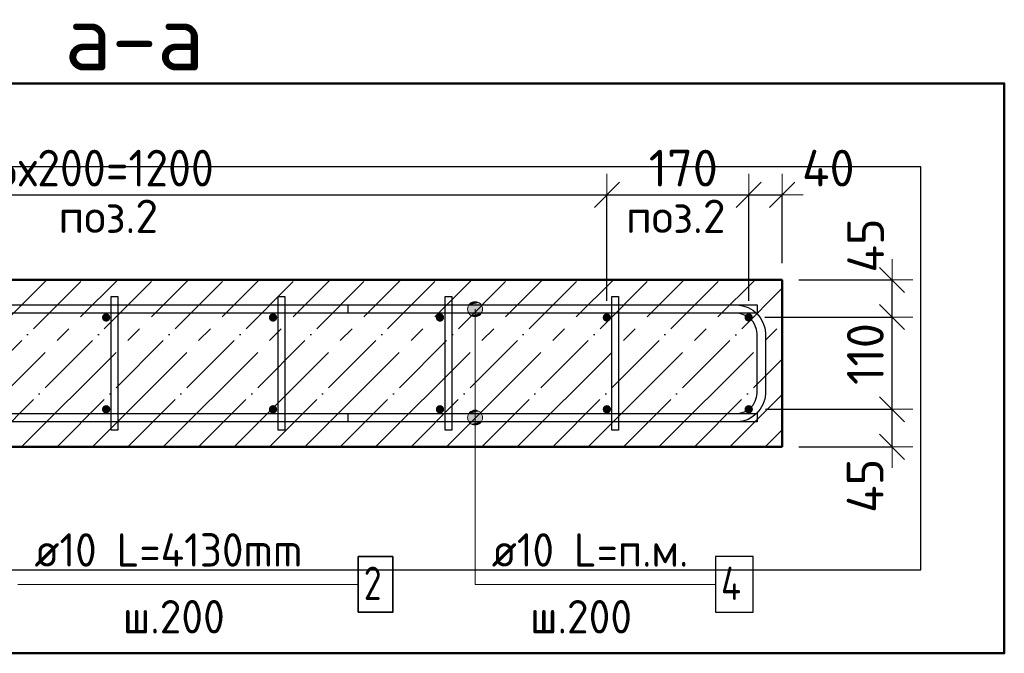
# Model space of a CAD drawing. Header units: millimetres. Extents: x -30645 to 44626, y 46540 to 77351.
# Tile 33 of 84: x -17458 to -16278, y 50088 to 50847. Entities that reach past the tile are written whole.
import ezdxf

# ---------------------------------------------------------------- set-up
doc = ezdxf.new("R2010")
doc.units = ezdxf.units.MM
doc.header["$PDMODE"] = 65
doc.linetypes.add('______11', pattern=[100, 80, -10, 0, -10])
doc.linetypes.add('______5', pattern=[220, 160, -20, 20, -20])
for name, color, linetype, lineweight in [('Standard', 7, 'Continuous', 25), ('Арм.стержн. Арматура края', 96, 'Continuous', 35), ('Арм.стержн. вертикальными 1', 22, 'Continuous', 35), ('Арм.стержн.горизонт. 1', 180, 'Continuous', 35), ('Размерная линия_ общее', 7, 'Continuous', 13)]:
    doc.layers.add(name, color=color, linetype=linetype, lineweight=lineweight)
doc.layers.add('Арм.стержн.Стяжки', color=7, linetype='Continuous', lineweight=35, true_color=0x501e0f)
doc.styles.add('ISOCPEUR', font='ISOCPEUR')
doc.dimstyles.new('DIMSTYLE_3', dxfattribs={"dimtxt": 44, "dimasz": 50, "dimexe": 0, "dimexo": 0, "dimgap": 22, "dimtad": 2, "dimdec": 0, "dimrnd": 5, "dimzin": 12, "dimdsep": 46, "dimtxsty": 'ISOCPEUR', "dimblk1": 'ALL_ML_STRICH', "dimblk2": 'ALL_ML_STRICH', "dimsah": 1, "dimcen": 0, "dimclrd": 7, "dimclre": 256, "dimclrt": 7, "dimadec": 0, "dimazin": 0, "dimtfac": 1, "dimtdec": 0, "dimtix": 1, "dimtmove": 2, "dimatfit": 3, "dimfxl": 0, "dimtzin": 0, "dimlwd": 0, "dimlwe": -3, "dimarcsym": 0})
doc.dimstyles.new('DIMSTYLE_8', dxfattribs={"dimtxt": 44, "dimasz": 50, "dimexe": 0, "dimexo": 0, "dimgap": 22, "dimtad": 2, "dimdec": 0, "dimrnd": 5, "dimzin": 12, "dimdsep": 46, "dimtxsty": 'ISOCPEUR', "dimblk1": 'ALL_ML_STRICH', "dimblk2": 'ALL_ML_STRICH', "dimsah": 1, "dimcen": 0, "dimclrd": 7, "dimclre": 256, "dimclrt": 7, "dimadec": 0, "dimazin": 0, "dimtfac": 1, "dimtdec": 0, "dimtix": 1, "dimtmove": 2, "dimatfit": 3, "dimfxl": 0, "dimtvp": 1.2, "dimtzin": 0, "dimlwd": 0, "dimlwe": -3, "dimarcsym": 0})

# ---------------------------------------------------------------- blocks, each defined once
blk = doc.blocks.new('ALL_ML_STRICH')
at = {"color": 0, "linetype": 'ByBlock', "lineweight": -2}
for p, q in [((0, -0.5), (0, 0.5)), ((-0.3, -0.3), (0.3, 0.3)), ((-1, 0), (0.5, 0))]:
    blk.add_line(p, q, dxfattribs=at)
blk = doc.blocks.new('*D127')
at = {"layer": 'DEFPOINTS', "color": 7, "linetype": 'Continuous', "lineweight": 13, "transparency": 33554687}
for p in [(-16584.3, 50380.4), (-16544.3, 50335.4), (-16412.6, 50335.4)]:
    blk.add_point(p, dxfattribs=at)
at = {"layer": 'Размерная линия_ общее', "color": 253, "linetype": 'Continuous', "lineweight": -2, "true_color": 0xa0a0a0, "transparency": 33554687}
for p, q in [((-16564.3, 50380.4), (-16412.6, 50380.4)), ((-16524.3, 50335.4), (-16412.6, 50335.4))]:
    blk.add_line(p, q, dxfattribs=at)
at = {"layer": 'Размерная линия_ общее', "color": 7, "linetype": 'Continuous', "lineweight": -2, "transparency": 33554687}
blk.add_line((-16412.6, 50335.4), (-16412.6, 50380.4), dxfattribs=at)
at = {"layer": 'Размерная линия_ общее', "color": 7, "linetype": 'Continuous', "lineweight": 13, "transparency": 33554687, "xscale": 50, "yscale": 50, "zscale": 50}
for p, rotation in [((-16412.6, 50380.4), 90), ((-16412.6, 50335.4), 270)]:
    blk.add_blockref('ALL_ML_STRICH', p, dxfattribs=dict(at, rotation=rotation))
at = {"layer": 'Размерная линия_ общее', "color": 7, "linetype": 'Continuous', "lineweight": 13, "transparency": 33554687, "insert": (-16444.9, 50288.7), "char_height": 44, "width": 88, "attachment_point": 5, "rotation": 90, "style": 'ISOCPEUR'}
blk.add_mtext('\\A1;{45}', dxfattribs=at)
blk = doc.blocks.new('*D128')
at = {"layer": 'DEFPOINTS', "color": 7, "linetype": 'Continuous', "lineweight": 13, "transparency": 33554687}
for p in [(-16585.1, 50490.9), (-16584.3, 50380.4), (-16412.6, 50380.4)]:
    blk.add_point(p, dxfattribs=at)
at = {"layer": 'Размерная линия_ общее', "color": 253, "linetype": 'Continuous', "lineweight": -2, "true_color": 0xa0a0a0, "transparency": 33554687}
for p, q in [((-16565.1, 50490.9), (-16412.6, 50490.9)), ((-16564.3, 50380.4), (-16412.6, 50380.4))]:
    blk.add_line(p, q, dxfattribs=at)
at = {"layer": 'Размерная линия_ общее', "color": 7, "linetype": 'Continuous', "lineweight": -2, "transparency": 33554687}
blk.add_line((-16412.6, 50380.4), (-16412.6, 50490.9), dxfattribs=at)
at = {"layer": 'Размерная линия_ общее', "color": 7, "linetype": 'Continuous', "lineweight": 13, "transparency": 33554687, "xscale": 50, "yscale": 50, "zscale": 50}
for p, rotation in [((-16412.6, 50490.9), 90), ((-16412.6, 50380.4), 270)]:
    blk.add_blockref('ALL_ML_STRICH', p, dxfattribs=dict(at, rotation=rotation))
at = {"layer": 'Размерная линия_ общее', "color": 7, "linetype": 'Continuous', "lineweight": 13, "transparency": 33554687, "insert": (-16444.6, 50446.6), "char_height": 44, "width": 132, "attachment_point": 5, "rotation": 90, "style": 'ISOCPEUR'}
blk.add_mtext('\\A1;{110}', dxfattribs=at)
blk = doc.blocks.new('*D129')
at = {"layer": 'DEFPOINTS', "color": 7, "linetype": 'Continuous', "lineweight": 13, "transparency": 33554687}
for p in [(-16544.3, 50535.4), (-16585.1, 50490.9), (-16412.6, 50490.9)]:
    blk.add_point(p, dxfattribs=at)
at = {"layer": 'Размерная линия_ общее', "color": 253, "linetype": 'Continuous', "lineweight": -2, "true_color": 0xa0a0a0, "transparency": 33554687}
for p, q in [((-16524.3, 50535.4), (-16412.6, 50535.4)), ((-16565.1, 50490.9), (-16412.6, 50490.9))]:
    blk.add_line(p, q, dxfattribs=at)
at = {"layer": 'Размерная линия_ общее', "color": 7, "linetype": 'Continuous', "lineweight": -2, "transparency": 33554687}
blk.add_line((-16412.6, 50490.9), (-16412.6, 50535.4), dxfattribs=at)
at = {"layer": 'Размерная линия_ общее', "color": 7, "linetype": 'Continuous', "lineweight": 13, "transparency": 33554687, "xscale": 50, "yscale": 50, "zscale": 50}
for p, rotation in [((-16412.6, 50535.4), 90), ((-16412.6, 50490.9), 270)]:
    blk.add_blockref('ALL_ML_STRICH', p, dxfattribs=dict(at, rotation=rotation))
at = {"layer": 'Размерная линия_ общее', "color": 7, "linetype": 'Continuous', "lineweight": 13, "transparency": 33554687, "insert": (-16444.3, 50576.6), "char_height": 44, "width": 88, "attachment_point": 5, "rotation": 90, "style": 'ISOCPEUR'}
blk.add_mtext('\\A1;{45}', dxfattribs=at)
blk = doc.blocks.new('*D133')
at = {"layer": 'DEFPOINTS', "color": 7, "linetype": 'Continuous', "lineweight": 13, "transparency": 33554687}
for p in [(-17954.3, 50637.3), (-17954.3, 50490.4), (-16754.3, 50490.4)]:
    blk.add_point(p, dxfattribs=at)
at = {"layer": 'Размерная линия_ общее', "color": 253, "linetype": 'Continuous', "lineweight": -2, "true_color": 0xa0a0a0, "transparency": 33554687}
for p, q in [((-17954.3, 50510.4), (-17954.3, 50637.3)), ((-16754.3, 50510.4), (-16754.3, 50637.3))]:
    blk.add_line(p, q, dxfattribs=at)
at = {"layer": 'Размерная линия_ общее', "color": 7, "linetype": 'Continuous', "lineweight": -2, "transparency": 33554687}
blk.add_line((-17954.3, 50637.3), (-16754.3, 50637.3), dxfattribs=at)
at = {"layer": 'Размерная линия_ общее', "color": 7, "linetype": 'Continuous', "lineweight": 13, "transparency": 33554687, "xscale": 50, "yscale": 50, "zscale": 50, "rotation": 180}
blk.add_blockref('ALL_ML_STRICH', (-17954.3, 50637.3), dxfattribs=at)
at = {"layer": 'Размерная линия_ общее', "color": 7, "linetype": 'Continuous', "lineweight": 13, "transparency": 33554687, "xscale": 50, "yscale": 50, "zscale": 50}
blk.add_blockref('ALL_ML_STRICH', (-16754.3, 50637.3), dxfattribs=at)
at = {"layer": 'Размерная линия_ общее', "color": 7, "linetype": 'Continuous', "lineweight": 13, "transparency": 33554687, "insert": (-17488.3, 50691.3), "char_height": 44, "width": 2.2, "attachment_point": 1, "line_spacing_factor": 0.60241, "style": 'ISOCPEUR'}
blk.add_mtext('\\W0.91;6х200=1200', dxfattribs=at)
blk = doc.blocks.new('*D134')
at = {"layer": 'DEFPOINTS', "color": 7, "linetype": 'Continuous', "lineweight": 13, "transparency": 33554687}
for p in [(-16754.3, 50637.3), (-16754.3, 50490.4), (-16584.3, 50490.4)]:
    blk.add_point(p, dxfattribs=at)
at = {"layer": 'Размерная линия_ общее', "color": 253, "linetype": 'Continuous', "lineweight": -2, "true_color": 0xa0a0a0, "transparency": 33554687}
for p, q in [((-16754.3, 50510.4), (-16754.3, 50637.3)), ((-16584.3, 50510.4), (-16584.3, 50637.3))]:
    blk.add_line(p, q, dxfattribs=at)
at = {"layer": 'Размерная линия_ общее', "color": 7, "linetype": 'Continuous', "lineweight": -2, "transparency": 33554687}
blk.add_line((-16754.3, 50637.3), (-16584.3, 50637.3), dxfattribs=at)
at = {"layer": 'Размерная линия_ общее', "color": 7, "linetype": 'Continuous', "lineweight": 13, "transparency": 33554687, "xscale": 50, "yscale": 50, "zscale": 50, "rotation": 180}
blk.add_blockref('ALL_ML_STRICH', (-16754.3, 50637.3), dxfattribs=at)
at = {"layer": 'Размерная линия_ общее', "color": 7, "linetype": 'Continuous', "lineweight": 13, "transparency": 33554687, "xscale": 50, "yscale": 50, "zscale": 50}
blk.add_blockref('ALL_ML_STRICH', (-16584.3, 50637.3), dxfattribs=at)
at = {"layer": 'Размерная линия_ общее', "color": 7, "linetype": 'Continuous', "lineweight": 13, "transparency": 33554687, "insert": (-16662.7, 50669.3), "char_height": 44, "width": 132, "attachment_point": 5, "style": 'ISOCPEUR'}
blk.add_mtext('\\A1;{170}', dxfattribs=at)
blk = doc.blocks.new('*D135')
at = {"layer": 'DEFPOINTS', "color": 7, "linetype": 'Continuous', "lineweight": 13, "transparency": 33554687}
for p in [(-16584.3, 50637.3), (-16544.3, 50535.4), (-16584.3, 50490.4)]:
    blk.add_point(p, dxfattribs=at)
at = {"layer": 'Размерная линия_ общее', "color": 253, "linetype": 'Continuous', "lineweight": -2, "true_color": 0xa0a0a0, "transparency": 33554687}
for p, q in [((-16584.3, 50510.4), (-16584.3, 50637.3)), ((-16544.3, 50555.4), (-16544.3, 50637.3))]:
    blk.add_line(p, q, dxfattribs=at)
at = {"layer": 'Размерная линия_ общее', "color": 7, "linetype": 'Continuous', "lineweight": -2, "transparency": 33554687}
blk.add_line((-16584.3, 50637.3), (-16544.3, 50637.3), dxfattribs=at)
at = {"layer": 'Размерная линия_ общее', "color": 7, "linetype": 'Continuous', "lineweight": 13, "transparency": 33554687, "xscale": 50, "yscale": 50, "zscale": 50, "rotation": 180}
blk.add_blockref('ALL_ML_STRICH', (-16584.3, 50637.3), dxfattribs=at)
at = {"layer": 'Размерная линия_ общее', "color": 7, "linetype": 'Continuous', "lineweight": 13, "transparency": 33554687, "xscale": 50, "yscale": 50, "zscale": 50}
blk.add_blockref('ALL_ML_STRICH', (-16544.3, 50637.3), dxfattribs=at)
at = {"layer": 'Размерная линия_ общее', "color": 7, "linetype": 'Continuous', "lineweight": 13, "transparency": 33554687, "insert": (-16489, 50669.3), "char_height": 44, "width": 88, "attachment_point": 5, "style": 'ISOCPEUR'}
blk.add_mtext('\\A1;{40}', dxfattribs=at)

msp = doc.modelspace()

# ---------------------------------------------------------------- hatches: boundary and pattern name
at = {"layer": 'Арм.стержн. вертикальными 1', "linetype": 'Continuous', "lineweight": 50, "transparency": 33554687}
for points in [[(-17349.3, 50490.4), (-17349.7, 50492.3), (-17350.8, 50493.9), (-17352.4, 50495), (-17354.3, 50495.4), (-17356.2, 50495), (-17357.9, 50493.9), (-17359, 50492.3), (-17359.3, 50490.4), (-17359, 50488.4), (-17357.9, 50486.8), (-17356.2, 50485.7), (-17354.3, 50485.4), (-17352.4, 50485.7), (-17350.8, 50486.8), (-17349.7, 50488.4)], [(-17149.3, 50490.4), (-17149.7, 50492.3), (-17150.8, 50493.9), (-17152.4, 50495), (-17154.3, 50495.4), (-17156.2, 50495), (-17157.9, 50493.9), (-17159, 50492.3), (-17159.3, 50490.4), (-17159, 50488.4), (-17157.9, 50486.8), (-17156.2, 50485.7), (-17154.3, 50485.4), (-17152.4, 50485.7), (-17150.8, 50486.8), (-17149.7, 50488.4)], [(-16949.3, 50490.4), (-16949.7, 50492.3), (-16950.8, 50493.9), (-16952.4, 50495), (-16954.3, 50495.4), (-16956.2, 50495), (-16957.9, 50493.9), (-16959, 50492.3), (-16959.3, 50490.4), (-16959, 50488.4), (-16957.9, 50486.8), (-16956.2, 50485.7), (-16954.3, 50485.4), (-16952.4, 50485.7), (-16950.8, 50486.8), (-16949.7, 50488.4)], [(-16749.3, 50490.4), (-16749.7, 50492.3), (-16750.8, 50493.9), (-16752.4, 50495), (-16754.3, 50495.4), (-16756.2, 50495), (-16757.9, 50493.9), (-16759, 50492.3), (-16759.3, 50490.4), (-16759, 50488.4), (-16757.9, 50486.8), (-16756.2, 50485.7), (-16754.3, 50485.4), (-16752.4, 50485.7), (-16750.8, 50486.8), (-16749.7, 50488.4)], [(-16579.3, 50490.4), (-16579.7, 50492.3), (-16580.8, 50493.9), (-16582.4, 50495), (-16584.3, 50495.4), (-16586.2, 50495), (-16587.9, 50493.9), (-16589, 50492.3), (-16589.3, 50490.4), (-16589, 50488.4), (-16587.9, 50486.8), (-16586.2, 50485.7), (-16584.3, 50485.4), (-16582.4, 50485.7), (-16580.8, 50486.8), (-16579.7, 50488.4)], [(-17349.3, 50380.4), (-17349.7, 50382.3), (-17350.8, 50383.9), (-17352.4, 50385), (-17354.3, 50385.4), (-17356.2, 50385), (-17357.9, 50383.9), (-17359, 50382.3), (-17359.3, 50380.4), (-17359, 50378.4), (-17357.9, 50376.8), (-17356.2, 50375.7), (-17354.3, 50375.4), (-17352.4, 50375.7), (-17350.8, 50376.8), (-17349.7, 50378.4)], [(-17149.3, 50380.4), (-17149.7, 50382.3), (-17150.8, 50383.9), (-17152.4, 50385), (-17154.3, 50385.4), (-17156.2, 50385), (-17157.9, 50383.9), (-17159, 50382.3), (-17159.3, 50380.4), (-17159, 50378.4), (-17157.9, 50376.8), (-17156.2, 50375.7), (-17154.3, 50375.4), (-17152.4, 50375.7), (-17150.8, 50376.8), (-17149.7, 50378.4)], [(-16949.3, 50380.4), (-16949.7, 50382.3), (-16950.8, 50383.9), (-16952.4, 50385), (-16954.3, 50385.4), (-16956.2, 50385), (-16957.9, 50383.9), (-16959, 50382.3), (-16959.3, 50380.4), (-16959, 50378.4), (-16957.9, 50376.8), (-16956.2, 50375.7), (-16954.3, 50375.4), (-16952.4, 50375.7), (-16950.8, 50376.8), (-16949.7, 50378.4)], [(-16749.3, 50380.4), (-16749.7, 50382.3), (-16750.8, 50383.9), (-16752.4, 50385), (-16754.3, 50385.4), (-16756.2, 50385), (-16757.9, 50383.9), (-16759, 50382.3), (-16759.3, 50380.4), (-16759, 50378.4), (-16757.9, 50376.8), (-16756.2, 50375.7), (-16754.3, 50375.4), (-16752.4, 50375.7), (-16750.8, 50376.8), (-16749.7, 50378.4)], [(-16579.3, 50380.4), (-16579.7, 50382.3), (-16580.8, 50383.9), (-16582.4, 50385), (-16584.3, 50385.4), (-16586.2, 50385), (-16587.9, 50383.9), (-16589, 50382.3), (-16589.3, 50380.4), (-16589, 50378.4), (-16587.9, 50376.8), (-16586.2, 50375.7), (-16584.3, 50375.4), (-16582.4, 50375.7), (-16580.8, 50376.8), (-16579.7, 50378.4)]]:
    msp.add_hatch(color=4, dxfattribs=at).paths.add_polyline_path(points)
at = {"layer": 'Арм.стержн.горизонт. 1', "linetype": 'Continuous', "lineweight": 13, "transparency": 33554687}
for points in [[(-16916.8, 50508.1), (-16907.8, 50508.1), (-16912.3, 50509.4)], [(-16916.8, 50508.1), (-16907.8, 50508.1), (-16912.3, 50509.4)], [(-16916.8, 50508.1), (-16907.8, 50508.1), (-16912.3, 50509.4)], [(-16921.3, 50500.4), (-16903.3, 50500.4), (-16904.5, 50504.9)], [(-16921.3, 50500.4), (-16904.5, 50504.9), (-16920, 50504.9)], [(-16921.3, 50500.4), (-16903.3, 50500.4), (-16904.5, 50504.9)], [(-16921.3, 50500.4), (-16904.5, 50504.9), (-16920, 50504.9)], [(-16921.3, 50500.4), (-16903.3, 50500.4), (-16904.5, 50504.9)], [(-16921.3, 50500.4), (-16904.5, 50504.9), (-16920, 50504.9)], [(-16920, 50495.9), (-16903.3, 50500.4), (-16921.3, 50500.4)], [(-16920, 50495.9), (-16903.3, 50500.4), (-16921.3, 50500.4)], [(-16920, 50495.9), (-16903.3, 50500.4), (-16921.3, 50500.4)], [(-16920, 50504.9), (-16904.5, 50504.9), (-16907.8, 50508.1)], [(-16920, 50504.9), (-16907.8, 50508.1), (-16916.8, 50508.1)], [(-16920, 50504.9), (-16904.5, 50504.9), (-16907.8, 50508.1)], [(-16920, 50504.9), (-16907.8, 50508.1), (-16916.8, 50508.1)], [(-16920, 50504.9), (-16904.5, 50504.9), (-16907.8, 50508.1)], [(-16920, 50504.9), (-16907.8, 50508.1), (-16916.8, 50508.1)], [(-16920, 50495.9), (-16904.5, 50495.9), (-16903.3, 50500.4)], [(-16920, 50495.9), (-16904.5, 50495.9), (-16903.3, 50500.4)], [(-16920, 50495.9), (-16904.5, 50495.9), (-16903.3, 50500.4)], [(-16916.8, 50492.6), (-16904.5, 50495.9), (-16920, 50495.9)], [(-16916.8, 50492.6), (-16904.5, 50495.9), (-16920, 50495.9)], [(-16916.8, 50492.6), (-16904.5, 50495.9), (-16920, 50495.9)], [(-16916.8, 50492.6), (-16907.8, 50492.6), (-16904.5, 50495.9)], [(-16916.8, 50492.6), (-16907.8, 50492.6), (-16904.5, 50495.9)], [(-16916.8, 50492.6), (-16907.8, 50492.6), (-16904.5, 50495.9)], [(-16907.8, 50492.6), (-16916.8, 50492.6), (-16912.3, 50491.4)], [(-16907.8, 50492.6), (-16916.8, 50492.6), (-16912.3, 50491.4)], [(-16907.8, 50492.6), (-16916.8, 50492.6), (-16912.3, 50491.4)], [(-16921.3, 50370.4), (-16903.3, 50370.4), (-16904.5, 50374.9)], [(-16921.3, 50370.4), (-16904.5, 50374.9), (-16920, 50374.9)], [(-16921.3, 50370.4), (-16903.3, 50370.4), (-16904.5, 50374.9)], [(-16921.3, 50370.4), (-16904.5, 50374.9), (-16920, 50374.9)], [(-16921.3, 50370.4), (-16903.3, 50370.4), (-16904.5, 50374.9)], [(-16921.3, 50370.4), (-16904.5, 50374.9), (-16920, 50374.9)], [(-16920, 50365.9), (-16903.3, 50370.4), (-16921.3, 50370.4)], [(-16920, 50365.9), (-16903.3, 50370.4), (-16921.3, 50370.4)], [(-16920, 50365.9), (-16903.3, 50370.4), (-16921.3, 50370.4)], [(-16920, 50374.9), (-16904.5, 50374.9), (-16907.8, 50378.1)], [(-16920, 50374.9), (-16907.8, 50378.1), (-16916.8, 50378.1)], [(-16920, 50374.9), (-16904.5, 50374.9), (-16907.8, 50378.1)], [(-16920, 50374.9), (-16907.8, 50378.1), (-16916.8, 50378.1)], [(-16920, 50374.9), (-16904.5, 50374.9), (-16907.8, 50378.1)], [(-16920, 50374.9), (-16907.8, 50378.1), (-16916.8, 50378.1)], [(-16920, 50365.9), (-16904.5, 50365.9), (-16903.3, 50370.4)], [(-16920, 50365.9), (-16904.5, 50365.9), (-16903.3, 50370.4)], [(-16920, 50365.9), (-16904.5, 50365.9), (-16903.3, 50370.4)], [(-16916.8, 50378.1), (-16907.8, 50378.1), (-16912.3, 50379.4)], [(-16916.8, 50378.1), (-16907.8, 50378.1), (-16912.3, 50379.4)], [(-16916.8, 50378.1), (-16907.8, 50378.1), (-16912.3, 50379.4)], [(-16916.8, 50362.6), (-16904.5, 50365.9), (-16920, 50365.9)], [(-16916.8, 50362.6), (-16904.5, 50365.9), (-16920, 50365.9)], [(-16916.8, 50362.6), (-16904.5, 50365.9), (-16920, 50365.9)], [(-16916.8, 50362.6), (-16907.8, 50362.6), (-16904.5, 50365.9)], [(-16916.8, 50362.6), (-16907.8, 50362.6), (-16904.5, 50365.9)], [(-16916.8, 50362.6), (-16907.8, 50362.6), (-16904.5, 50365.9)], [(-16907.8, 50362.6), (-16916.8, 50362.6), (-16912.3, 50361.4)], [(-16907.8, 50362.6), (-16916.8, 50362.6), (-16912.3, 50361.4)], [(-16907.8, 50362.6), (-16916.8, 50362.6), (-16912.3, 50361.4)]]:
    msp.add_hatch(color=7, dxfattribs=at).paths.add_polyline_path(points)

# ---------------------------------------------------------------- linework, layer by layer
at = {"color": 52, "linetype": 'Continuous', "lineweight": -3, "transparency": 33554687}
for p, q in [((-16378.1, 50670.7), (-18232.3, 50670.7)), ((-16378.1, 50670.7), (-18232.3, 50670.7)), ((-16378.1, 50188.1), (-16378.1, 50670.7)), ((-16378.1, 50188.1), (-16378.1, 50670.7)), ((-18232.3, 50188.1), (-16378.1, 50188.1)), ((-18232.3, 50188.1), (-16378.1, 50188.1))]:
    msp.add_line(p, q, dxfattribs=at)
at = {"layer": 'Standard', "color": 7, "linetype": 'Continuous', "lineweight": 50, "transparency": 33554687}
for p, q in [((-16544.3, 50535.4), (-17994.3, 50535.4)), ((-16544.3, 50335.4), (-16544.3, 50535.4)), ((-17994.3, 50335.4), (-16544.3, 50335.4))]:
    msp.add_line(p, q, dxfattribs=at)
at = {"layer": 'Standard', "color": 253, "linetype": '______5', "lineweight": -3, "true_color": 0xababab, "transparency": 33554687}
for p, q in [((-17625.3, 50335.4), (-17425.3, 50535.4)), ((-17540.5, 50335.4), (-17340.5, 50535.4)), ((-17455.6, 50335.4), (-17255.6, 50535.4)), ((-17370.8, 50335.4), (-17170.8, 50535.4)), ((-17285.9, 50335.4), (-17085.9, 50535.4)), ((-17201.1, 50335.4), (-17001.1, 50535.4)), ((-17116.2, 50335.4), (-16916.2, 50535.4)), ((-17031.4, 50335.4), (-16831.4, 50535.4)), ((-16946.5, 50335.4), (-16746.5, 50535.4)), ((-16861.7, 50335.4), (-16661.7, 50535.4)), ((-16776.8, 50335.4), (-16576.8, 50535.4)), ((-16691.9, 50335.4), (-16544.3, 50483)), ((-16607.1, 50335.4), (-16544.3, 50398.1))]:
    msp.add_line(p, q, dxfattribs=at)
at = {"layer": 'Standard', "color": 253, "linetype": '______11', "lineweight": -3, "true_color": 0xababab, "transparency": 33554687}
for p, q in [((-17582.9, 50335.4), (-17382.9, 50535.4)), ((-17498.1, 50335.4), (-17298.1, 50535.4)), ((-17413.2, 50335.4), (-17213.2, 50535.4)), ((-17328.3, 50335.4), (-17128.3, 50535.4)), ((-17243.5, 50335.4), (-17043.5, 50535.4)), ((-17158.6, 50335.4), (-16958.6, 50535.4)), ((-17073.8, 50335.4), (-16873.8, 50535.4)), ((-16988.9, 50335.4), (-16788.9, 50535.4)), ((-16904.1, 50335.4), (-16704.1, 50535.4)), ((-16819.2, 50335.4), (-16619.2, 50535.4)), ((-16734.4, 50335.4), (-16544.3, 50525.4)), ((-16649.5, 50335.4), (-16544.3, 50440.5)), ((-16564.7, 50335.4), (-16544.3, 50355.7))]:
    msp.add_line(p, q, dxfattribs=at)
at = {"layer": 'Standard', "color": 7, "linetype": 'Continuous', "lineweight": 50, "transparency": 33554687}
msp.add_lwpolyline([(-18332.3, 50088.1), (-16278.1, 50088.1), (-16278.1, 50770.7), (-18332.3, 50770.7), (-18332.3, 50088.1)], dxfattribs=at)
at = {"layer": 'Арм.стержн. Арматура края', "color": 4, "linetype": 'Continuous', "lineweight": 25, "transparency": 33554687}
msp.add_lwpolyline([(-17064.3, 50375.4), (-16598.4, 50375.4), (-16593.9, 50376), (-16589.3, 50377.5), (-16585.1, 50379.8), (-16581.7, 50382.7), (-16578.8, 50386.1), (-16576.5, 50390.3), (-16575, 50394.9), (-16574.3, 50399.4), (-16574.3, 50471.3), (-16575, 50475.8), (-16576.5, 50480.4), (-16578.8, 50484.6), (-16581.7, 50488), (-16585.1, 50490.9), (-16589.3, 50493.2), (-16593.9, 50494.7), (-16598.4, 50495.4), (-17064.3, 50495.4), (-17064.3, 50505.4), (-16597.7, 50505.4), (-16591.6, 50504.5), (-16585.2, 50502.4), (-16579.4, 50499.1), (-16574.6, 50495.1), (-16570.5, 50490.3), (-16567.3, 50484.5), (-16565.2, 50478.1), (-16564.3, 50472), (-16564.3, 50398.7), (-16565.2, 50392.6), (-16567.3, 50386.3), (-16570.5, 50380.4), (-16574.6, 50375.6), (-16579.4, 50371.6), (-16585.2, 50368.3), (-16591.6, 50366.2), (-16597.7, 50365.4), (-17064.3, 50365.4), (-17064.3, 50375.4)], dxfattribs=at)
msp.add_lwpolyline([(-17064.3, 50375.4), (-16598.4, 50375.4), (-16593.9, 50376), (-16589.3, 50377.5), (-16585.1, 50379.8), (-16581.7, 50382.7), (-16578.8, 50386.1), (-16576.5, 50390.3), (-16575, 50394.9), (-16574.3, 50399.4), (-16574.3, 50471.3), (-16575, 50475.8), (-16576.5, 50480.4), (-16578.8, 50484.6), (-16581.7, 50488), (-16585.1, 50490.9), (-16589.3, 50493.2), (-16593.9, 50494.7), (-16598.4, 50495.4), (-17064.3, 50495.4), (-17064.3, 50505.4), (-16597.7, 50505.4), (-16591.6, 50504.5), (-16585.2, 50502.4), (-16579.4, 50499.1), (-16574.6, 50495.1), (-16570.5, 50490.3), (-16567.3, 50484.5), (-16565.2, 50478.1), (-16564.3, 50472), (-16564.3, 50398.7), (-16565.2, 50392.6), (-16567.3, 50386.3), (-16570.5, 50380.4), (-16574.6, 50375.6), (-16579.4, 50371.6), (-16585.2, 50368.3), (-16591.6, 50366.2), (-16597.7, 50365.4), (-17064.3, 50365.4), (-17064.3, 50375.4)], dxfattribs=at)
msp.add_lwpolyline([(-17064.3, 50375.4), (-16598.4, 50375.4), (-16593.9, 50376), (-16589.3, 50377.5), (-16585.1, 50379.8), (-16581.7, 50382.7), (-16578.8, 50386.1), (-16576.5, 50390.3), (-16575, 50394.9), (-16574.3, 50399.4), (-16574.3, 50471.3), (-16575, 50475.8), (-16576.5, 50480.4), (-16578.8, 50484.6), (-16581.7, 50488), (-16585.1, 50490.9), (-16589.3, 50493.2), (-16593.9, 50494.7), (-16598.4, 50495.4), (-17064.3, 50495.4), (-17064.3, 50505.4), (-16597.7, 50505.4), (-16591.6, 50504.5), (-16585.2, 50502.4), (-16579.4, 50499.1), (-16574.6, 50495.1), (-16570.5, 50490.3), (-16567.3, 50484.5), (-16565.2, 50478.1), (-16564.3, 50472), (-16564.3, 50398.7), (-16565.2, 50392.6), (-16567.3, 50386.3), (-16570.5, 50380.4), (-16574.6, 50375.6), (-16579.4, 50371.6), (-16585.2, 50368.3), (-16591.6, 50366.2), (-16597.7, 50365.4), (-17064.3, 50365.4), (-17064.3, 50375.4)], dxfattribs=at)
at = {"layer": 'Арм.стержн. вертикальными 1', "color": 7, "linetype": 'Continuous', "lineweight": 13, "transparency": 33554687}
msp.add_line((-17460.3, 50170.6), (-17052.3, 50170.6), dxfattribs=at)
at = {"layer": 'Арм.стержн. вертикальными 1', "color": 7, "linetype": 'Continuous', "lineweight": 35, "transparency": 33554687}
msp.add_lwpolyline([(-17052.3, 50137.2), (-17010.9, 50137.2), (-17010.9, 50203.9), (-17052.3, 50203.9), (-17052.3, 50137.2)], dxfattribs=at)
at = {"layer": 'Арм.стержн.горизонт. 1', "color": 52, "linetype": 'Continuous', "lineweight": 50, "transparency": 33554687}
for p, q in [((-16544.3, 50535.4), (-16544.3, 50535.4)), ((-16544.3, 50335.4), (-16544.3, 50335.4))]:
    msp.add_line(p, q, dxfattribs=at)
at = {"layer": 'Арм.стержн.горизонт. 1', "color": 7, "linetype": 'Continuous', "lineweight": 13, "transparency": 33554687}
for p, q in [((-16912.3, 50509.4), (-16912.3, 50509.4)), ((-16912.3, 50509.4), (-16912.3, 50509.4)), ((-16912.3, 50509.4), (-16912.3, 50509.4)), ((-16921.3, 50500.4), (-16921.3, 50500.4)), ((-16921.3, 50500.4), (-16921.3, 50500.4)), ((-16921.3, 50500.4), (-16921.3, 50500.4)), ((-16912.3, 50170.6), (-16912.3, 50500.4)), ((-16912.3, 50170.6), (-16912.3, 50500.4)), ((-16912.3, 50170.6), (-16912.3, 50500.4)), ((-16903.3, 50500.4), (-16903.3, 50500.4)), ((-16903.3, 50500.4), (-16903.3, 50500.4)), ((-16903.3, 50500.4), (-16903.3, 50500.4)), ((-16912.3, 50491.4), (-16912.3, 50491.4)), ((-16912.3, 50491.4), (-16912.3, 50491.4)), ((-16912.3, 50491.4), (-16912.3, 50491.4)), ((-16921.3, 50370.4), (-16921.3, 50370.4)), ((-16921.3, 50370.4), (-16921.3, 50370.4)), ((-16921.3, 50370.4), (-16921.3, 50370.4)), ((-16912.3, 50379.4), (-16912.3, 50379.4)), ((-16912.3, 50379.4), (-16912.3, 50379.4)), ((-16912.3, 50379.4), (-16912.3, 50379.4)), ((-16912.3, 50170.6), (-16912.3, 50370.4)), ((-16912.3, 50170.6), (-16912.3, 50370.4)), ((-16912.3, 50170.6), (-16912.3, 50370.4)), ((-16903.3, 50370.4), (-16903.3, 50370.4)), ((-16903.3, 50370.4), (-16903.3, 50370.4)), ((-16903.3, 50370.4), (-16903.3, 50370.4)), ((-16912.3, 50361.4), (-16912.3, 50361.4)), ((-16912.3, 50361.4), (-16912.3, 50361.4)), ((-16912.3, 50361.4), (-16912.3, 50361.4)), ((-16912.3, 50170.6), (-16624.3, 50170.6))]:
    msp.add_line(p, q, dxfattribs=at)
at = {"layer": 'Арм.стержн.горизонт. 1', "color": 4, "linetype": 'Continuous', "lineweight": 25, "transparency": 33554687}
for points in [[(-16574.3, 50495.4), (-17964.3, 50495.4), (-17964.3, 50505.4), (-16574.3, 50505.4), (-16574.3, 50495.4)], [(-16574.3, 50495.4), (-17964.3, 50495.4), (-17964.3, 50505.4), (-16574.3, 50505.4), (-16574.3, 50495.4)], [(-16574.3, 50495.4), (-17964.3, 50495.4), (-17964.3, 50505.4), (-16574.3, 50505.4), (-16574.3, 50495.4)], [(-16574.3, 50365.4), (-17964.3, 50365.4), (-17964.3, 50375.4), (-16574.3, 50375.4), (-16574.3, 50365.4)], [(-16574.3, 50365.4), (-17964.3, 50365.4), (-17964.3, 50375.4), (-16574.3, 50375.4), (-16574.3, 50365.4)], [(-16574.3, 50365.4), (-17964.3, 50365.4), (-17964.3, 50375.4), (-16574.3, 50375.4), (-16574.3, 50365.4)]]:
    msp.add_lwpolyline(points, dxfattribs=at)
at = {"layer": 'Арм.стержн.горизонт. 1', "color": 7, "linetype": 'Continuous', "lineweight": 25, "transparency": 33554687}
msp.add_lwpolyline([(-16624.3, 50137.2), (-16578.9, 50137.2), (-16578.9, 50203.9), (-16624.3, 50203.9), (-16624.3, 50137.2)], dxfattribs=at)
at = {"layer": 'Арм.стержн.горизонт. 1', "color": 7, "linetype": 'Continuous', "lineweight": 13, "transparency": 33554687}
for centre in [(-16912.3, 50500.4), (-16912.3, 50500.4), (-16912.3, 50500.4), (-16912.3, 50370.4), (-16912.3, 50370.4), (-16912.3, 50370.4)]:
    msp.add_circle(centre, 9, dxfattribs=at)
at = {"layer": 'Арм.стержн.Стяжки', "color": 40, "linetype": 'Continuous', "lineweight": 25, "transparency": 33554687}
for points in [[(-17348.3, 50355.4), (-17348.3, 50515.4), (-17340.3, 50515.4), (-17340.3, 50355.4), (-17348.3, 50355.4)], [(-17348.3, 50355.4), (-17348.3, 50515.4), (-17340.3, 50515.4), (-17340.3, 50355.4), (-17348.3, 50355.4)], [(-17148.3, 50355.4), (-17148.3, 50515.4), (-17140.3, 50515.4), (-17140.3, 50355.4), (-17148.3, 50355.4)], [(-16948.3, 50355.4), (-16948.3, 50515.4), (-16940.3, 50515.4), (-16940.3, 50355.4), (-16948.3, 50355.4)], [(-16948.3, 50355.4), (-16948.3, 50515.4), (-16940.3, 50515.4), (-16940.3, 50355.4), (-16948.3, 50355.4)], [(-16748.3, 50355.4), (-16748.3, 50515.4), (-16740.3, 50515.4), (-16740.3, 50355.4), (-16748.3, 50355.4)]]:
    msp.add_lwpolyline(points, dxfattribs=at)

# ---------------------------------------------------------------- texts
at = {"layer": 'Standard', "color": 7, "linetype": 'Continuous', "lineweight": 13, "transparency": 33554687, "style": 'ISOCPEUR'}
for s, insert, char_height, width, attachment_point in [('\\A1;{\\fISOCPEUR|i0|b0;\\H80.000000;\\W1.000000;\\C7;а-а}\\P', (-17404.2, 50826.3), 80, 220.8, 4), ('\\A1;{\\fISOCPEUR|i0|b0;\\H40.000000;\\W1.000000;\\C7;поз.2}\\P', (-17411.5, 50591.6), 40, 140.769, 7), ('\\A1;{\\fISOCPEUR|i0|b0;\\H40.000000;\\W1.000000;\\C7;поз.2}\\P', (-16731.5, 50591.6), 40, 140.769, 7)]:
    msp.add_mtext(s, dxfattribs=dict(at, insert=insert, char_height=char_height, width=width, attachment_point=attachment_point))
at = {"layer": 'Арм.стержн. вертикальными 1', "color": 7, "linetype": 'Continuous', "lineweight": 25, "transparency": 33554687, "char_height": 40, "attachment_point": 7, "style": 'ISOCPEUR'}
for s, insert, width in [('\\W0.94;ø10 L=4130mm ', (-17440.3, 50191.9), 386.635), ('\\W0.78;2', (-17045.6, 50151.9), 43.521), ('\\W0.95;ш.200 ', (-17334.3, 50111.9), 174.933)]:
    msp.add_mtext(s, dxfattribs=dict(at, insert=insert, width=width))
at = {"layer": 'Арм.стержн.горизонт. 1', "color": 7, "linetype": 'Continuous', "lineweight": 25, "transparency": 33554687, "char_height": 40, "attachment_point": 7, "style": 'ISOCPEUR'}
for s, insert, width in [('\\W0.94;ø10 L=п.м.', (-16892.3, 50191.9), 266.644), ('\\W0.80;4', (-16617.6, 50151.9), 47.978), ('\\W0.95;ш.200 ', (-16846.3, 50111.9), 174.933)]:
    msp.add_mtext(s, dxfattribs=dict(at, insert=insert, width=width))

# ---------------------------------------------------------------- dimensions: what is measured, and where the dimension line sits
at = {"layer": 'Размерная линия_ общее', "color": 7, "linetype": 'Continuous', "lineweight": 13, "transparency": 33554687}
for base, p1, p2, dimstyle, picture, middle in [((-16584.3, 50637.3), (-16754.3, 50510.4), (-16584.3, 50510.4), 'DIMSTYLE_3', '*D134', (-16662.7, 50669.3)), ((-16544.3, 50637.3), (-16584.3, 50510.4), (-16544.3, 50555.4), 'DIMSTYLE_8', '*D135', (-16489, 50669.3))]:
    dim = msp.add_linear_dim(base=base, p1=p1, p2=p2, dimstyle=dimstyle, override={"dimpost": '<>', "dimclrd": 7, "dimclre": 253, "dimclrt": 7, "dimlwd": 0, "dimlwe": 65533}, dxfattribs=at)
    dim.commit()
    dim.dimension.update_dxf_attribs({"geometry": picture, "text_midpoint": middle, "dimtype": 160})
dim = msp.add_linear_dim(base=(-16754.3, 50637.3), p1=(-17954.3, 50510.4), p2=(-16754.3, 50510.4), text='\\W0.91;6х200=1200', dimstyle='DIMSTYLE_3', override={"dimpost": '<>', "dimclrd": 7, "dimclre": 253, "dimclrt": 7, "dimlwd": 0, "dimlwe": 65533}, dxfattribs=at)
dim.commit()
dim.dimension.update_dxf_attribs({"geometry": '*D133', "text_midpoint": (-17354.3, 50659.3), "dimtype": 160})
for base, p1, p2, picture, middle in [((-16412.5519, 50535.3563), (-16565.0819, 50490.8698), (-16524.334, 50535.3563), '*D129', (-16444.3047, 50576.5811)), ((-16412.5519, 50490.8698), (-16564.334, 50380.3561), (-16565.0819, 50490.8698), '*D128', (-16444.5519, 50446.6129)), ((-16412.6, 50380.4), (-16524.3, 50335.4), (-16564.3, 50380.4), '*D127', (-16444.9, 50288.7))]:
    dim = msp.add_linear_dim(base=base, p1=p1, p2=p2, angle=90, dimstyle='DIMSTYLE_8', override={"dimpost": '<>', "dimclrd": 7, "dimclre": 253, "dimclrt": 7, "dimlwd": 0, "dimlwe": 65533}, dxfattribs=at)
    dim.commit()
    dim.dimension.update_dxf_attribs({"geometry": picture, "text_midpoint": middle, "dimtype": 160})

doc.saveas('drawing.dxf')
